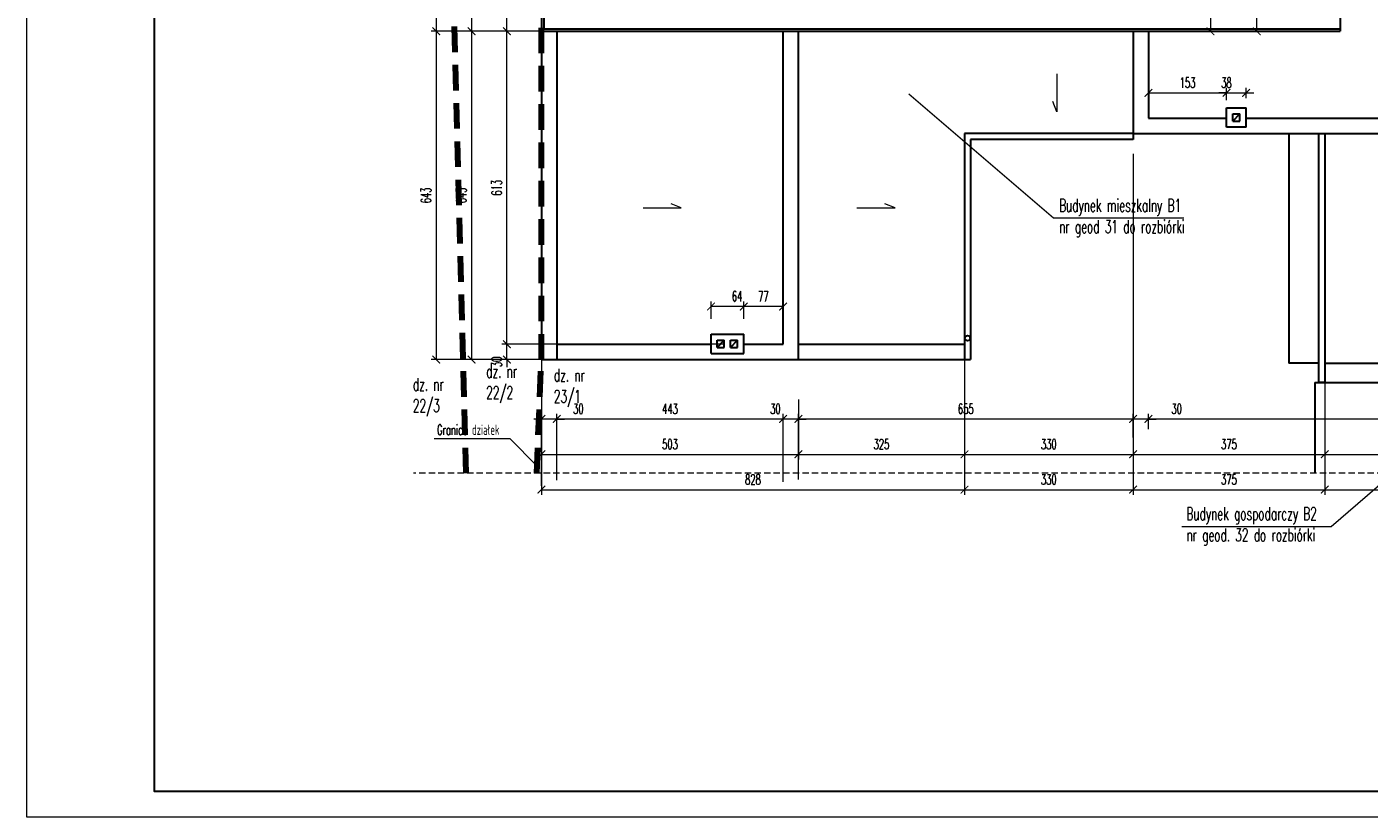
# Model space of a CAD drawing. Header units: millimetres. Extents: x 33311 to 435617, y -160714 to 185563.
# Tile 6 of 70: x 300645 to 326915, y -130937 to -115539. Entities that reach past the tile are written whole.
import ezdxf

# ---------------------------------------------------------------- set-up
doc = ezdxf.new("R2010")
doc.units = ezdxf.units.MM
doc.header["$MEASUREMENT"] = 0
doc.linetypes.add('HIDDEN2', pattern=[0.1875, 0.125, -0.0625])
doc.layers.get('Defpoints').update_dxf_attribs({"lineweight": 0})
for name, color, linetype, lineweight in [('[ 05widok istn', 50, 'Continuous', 30), ('[ 17granica', 172, 'HIDDEN2', 100), ('[ 20ucięcie', 8, 'HIDDEN2', 13), ('[ 22wymiarowanie', 8, 'Continuous', 13), ('[ 23kota odnośnik', 1, 'Continuous', 13), ('[ 24ramka cienka', 1, 'Continuous', 13), ('[ 25ramka gruba', 4, 'Continuous', 30), ('[opisy2', 4, 'Continuous', 13), ('[opisy3', 2, 'Continuous', 30)]:
    doc.layers.add(name, color=color, linetype=linetype, lineweight=lineweight)
doc.styles.add('99.2', font='simplex.shx', dxfattribs={"width": 0.6, "height": 200})
doc.styles.add('99.3', font='simplex.shx', dxfattribs={"width": 0.6, "height": 250})
doc.dimstyles.new('100cm', dxfattribs={"dimtxt": 200, "dimasz": 150, "dimexe": 100, "dimexo": 300, "dimgap": 100, "dimtad": 1, "dimdec": 0, "dimlfac": 0.1, "dimzin": 11, "dimtxsty": '99.2', "dimblk": 'ARCHTICK', "dimcen": 1.5, "dimclrd": 256, "dimclre": 256, "dimclrt": 4, "dimadec": 0, "dimazin": 0, "dimtfac": 0.75, "dimtdec": 0, "dimtix": 1, "dimtmove": 2, "dimatfit": 3, "dimfxl": 1, "dimtolj": 1, "dimtzin": 11, "dimlwd": -1, "dimlwe": -1, "dimarcsym": 0})

# ---------------------------------------------------------------- blocks, each defined once
blk = doc.blocks.new('_ArchTick')
at = {"color": 0, "linetype": 'ByBlock', "const_width": 0.15, "flags": 128}
blk.add_lwpolyline([(-0.5, -0.5), (0.5, 0.5)], dxfattribs=at)
blk = doc.blocks.new('*D750')
at = {"layer": '[ 22wymiarowanie', "transparency": 16777216}
for p, q in [((325305, -111746), (324615, -111746)), ((324715, -115626), (324715, -111746)), ((325239, -115626), (324615, -115626))]:
    blk.add_line(p, q, dxfattribs=at)
at = {"layer": 'Defpoints', "color": 0, "transparency": 16777216}
for p in [(324715, -111746), (325605, -111746), (325539, -115626)]:
    blk.add_point(p, dxfattribs=at)
at = {"layer": '[ 22wymiarowanie', "transparency": 16777216, "xscale": 150, "yscale": 150, "zscale": 150}
for p, rotation in [((324715, -111746), 90), ((324715, -115626), 270)]:
    blk.add_blockref('_ArchTick', p, dxfattribs=dict(at, rotation=rotation))
at = {"layer": '[ 22wymiarowanie', "color": 4, "transparency": 16777216, "insert": (324515, -113686), "char_height": 200, "attachment_point": 5, "rotation": 90, "style": '99.2'}
blk.add_mtext('\\A1;\\H1x;\\W0.6;388', dxfattribs=at)
blk = doc.blocks.new('*D755')
at = {"layer": '[ 22wymiarowanie', "transparency": 16777216}
for p, q in [((309660, -106456), (309248, -106456)), ((309348, -106456), (309348, -115626)), ((310236, -115626), (309248, -115626))]:
    blk.add_line(p, q, dxfattribs=at)
at = {"layer": 'Defpoints', "color": 0, "transparency": 16777216}
for p in [(309960, -106456), (309348, -115626), (310536, -115626)]:
    blk.add_point(p, dxfattribs=at)
at = {"layer": '[ 22wymiarowanie', "transparency": 16777216, "xscale": 150, "yscale": 150, "zscale": 150}
for p, rotation in [((309348, -106456), 90), ((309348, -115626), 270)]:
    blk.add_blockref('_ArchTick', p, dxfattribs=dict(at, rotation=rotation))
at = {"layer": '[ 22wymiarowanie', "color": 4, "transparency": 16777216, "insert": (309148, -111041), "char_height": 200, "attachment_point": 5, "rotation": 90, "style": '99.2'}
blk.add_mtext('\\A1;\\H1x;\\W0.6;917', dxfattribs=at)
blk = doc.blocks.new('*D756')
at = {"layer": '[ 22wymiarowanie', "transparency": 16777216}
for p, q in [((310236, -115626), (309248, -115626)), ((309348, -115626), (309348, -122056)), ((311307, -122056), (309248, -122056))]:
    blk.add_line(p, q, dxfattribs=at)
at = {"layer": 'Defpoints', "color": 0, "transparency": 16777216}
for p in [(310536, -115626), (309348, -122056), (311607, -122056)]:
    blk.add_point(p, dxfattribs=at)
at = {"layer": '[ 22wymiarowanie', "transparency": 16777216, "xscale": 150, "yscale": 150, "zscale": 150}
for p, rotation in [((309348, -115626), 90), ((309348, -122056), 270)]:
    blk.add_blockref('_ArchTick', p, dxfattribs=dict(at, rotation=rotation))
at = {"layer": '[ 22wymiarowanie', "color": 4, "transparency": 16777216, "insert": (309148, -118841), "char_height": 200, "attachment_point": 5, "rotation": 90, "style": '99.2'}
blk.add_mtext('\\A1;\\H1x;\\W0.6;643', dxfattribs=at)
blk = doc.blocks.new('*D757')
at = {"layer": '[ 22wymiarowanie', "transparency": 16777216}
for p, q in [((310715, -122835), (310715, -124011)), ((315745, -122835), (315745, -124011)), ((310715, -123911), (315745, -123911))]:
    blk.add_line(p, q, dxfattribs=at)
at = {"layer": 'Defpoints', "color": 0, "transparency": 16777216}
for p in [(310715, -122535), (315745, -122535), (315745, -123911)]:
    blk.add_point(p, dxfattribs=at)
at = {"layer": '[ 22wymiarowanie', "transparency": 16777216, "xscale": 150, "yscale": 150, "zscale": 150, "rotation": 180}
blk.add_blockref('_ArchTick', (310715, -123911), dxfattribs=at)
at = {"layer": '[ 22wymiarowanie', "transparency": 16777216, "xscale": 150, "yscale": 150, "zscale": 150}
blk.add_blockref('_ArchTick', (315745, -123911), dxfattribs=at)
at = {"layer": '[ 22wymiarowanie', "color": 4, "transparency": 16777216, "insert": (313230, -123711), "char_height": 200, "attachment_point": 5, "style": '99.2'}
blk.add_mtext('\\A1;\\H1x;\\W0.6;503', dxfattribs=at)
blk = doc.blocks.new('*D758')
at = {"layer": '[ 22wymiarowanie', "transparency": 16777216}
for p, q in [((318995, -121068), (318995, -124011)), ((315745, -122835), (315745, -124011)), ((315745, -123911), (318995, -123911))]:
    blk.add_line(p, q, dxfattribs=at)
at = {"layer": 'Defpoints', "color": 0, "transparency": 16777216}
for p in [(318995, -120768), (315745, -122535), (318995, -123911)]:
    blk.add_point(p, dxfattribs=at)
at = {"layer": '[ 22wymiarowanie', "transparency": 16777216, "xscale": 150, "yscale": 150, "zscale": 150, "rotation": 180}
blk.add_blockref('_ArchTick', (315745, -123911), dxfattribs=at)
at = {"layer": '[ 22wymiarowanie', "transparency": 16777216, "xscale": 150, "yscale": 150, "zscale": 150}
blk.add_blockref('_ArchTick', (318995, -123911), dxfattribs=at)
at = {"layer": '[ 22wymiarowanie', "color": 4, "transparency": 16777216, "insert": (317370, -123711), "char_height": 200, "attachment_point": 5, "style": '99.2'}
blk.add_mtext('\\A1;\\H1x;\\W0.6;325', dxfattribs=at)
blk = doc.blocks.new('*D759')
at = {"layer": '[ 22wymiarowanie', "transparency": 16777216}
for p, q in [((322295, -118028), (322295, -124011)), ((318995, -121068), (318995, -124011)), ((318995, -123911), (322295, -123911))]:
    blk.add_line(p, q, dxfattribs=at)
at = {"layer": 'Defpoints', "color": 0, "transparency": 16777216}
for p in [(322295, -117728), (318995, -120768), (322295, -123911)]:
    blk.add_point(p, dxfattribs=at)
at = {"layer": '[ 22wymiarowanie', "transparency": 16777216, "xscale": 150, "yscale": 150, "zscale": 150, "rotation": 180}
blk.add_blockref('_ArchTick', (318995, -123911), dxfattribs=at)
at = {"layer": '[ 22wymiarowanie', "transparency": 16777216, "xscale": 150, "yscale": 150, "zscale": 150}
blk.add_blockref('_ArchTick', (322295, -123911), dxfattribs=at)
at = {"layer": '[ 22wymiarowanie', "color": 4, "transparency": 16777216, "insert": (320645, -123711), "char_height": 200, "attachment_point": 5, "style": '99.2'}
blk.add_mtext('\\A1;\\H1x;\\W0.6;330', dxfattribs=at)
blk = doc.blocks.new('*D760')
at = {"layer": '[ 22wymiarowanie', "transparency": 16777216}
for p, q in [((322295, -118028), (322295, -124011)), ((326045, -120842), (326045, -124011)), ((322295, -123911), (326045, -123911))]:
    blk.add_line(p, q, dxfattribs=at)
at = {"layer": 'Defpoints', "color": 0, "transparency": 16777216}
for p in [(322295, -117728), (326045, -120542), (326045, -123911)]:
    blk.add_point(p, dxfattribs=at)
at = {"layer": '[ 22wymiarowanie', "transparency": 16777216, "xscale": 150, "yscale": 150, "zscale": 150, "rotation": 180}
blk.add_blockref('_ArchTick', (322295, -123911), dxfattribs=at)
at = {"layer": '[ 22wymiarowanie', "transparency": 16777216, "xscale": 150, "yscale": 150, "zscale": 150}
blk.add_blockref('_ArchTick', (326045, -123911), dxfattribs=at)
at = {"layer": '[ 22wymiarowanie', "color": 4, "transparency": 16777216, "insert": (324170, -123711), "char_height": 200, "attachment_point": 5, "style": '99.2'}
blk.add_mtext('\\A1;\\H1x;\\W0.6;375', dxfattribs=at)
blk = doc.blocks.new('*D761')
at = {"layer": '[ 22wymiarowanie', "transparency": 16777216}
for p, q in [((332645, -120387), (332645, -124011)), ((326045, -120842), (326045, -124011)), ((326045, -123911), (332645, -123911))]:
    blk.add_line(p, q, dxfattribs=at)
at = {"layer": 'Defpoints', "color": 0, "transparency": 16777216}
for p in [(332645, -120087), (326045, -120542), (332645, -123911)]:
    blk.add_point(p, dxfattribs=at)
at = {"layer": '[ 22wymiarowanie', "transparency": 16777216, "xscale": 150, "yscale": 150, "zscale": 150, "rotation": 180}
blk.add_blockref('_ArchTick', (326045, -123911), dxfattribs=at)
at = {"layer": '[ 22wymiarowanie', "transparency": 16777216, "xscale": 150, "yscale": 150, "zscale": 150}
blk.add_blockref('_ArchTick', (332645, -123911), dxfattribs=at)
at = {"layer": '[ 22wymiarowanie', "color": 4, "transparency": 16777216, "insert": (329345, -123711), "char_height": 200, "attachment_point": 5, "style": '99.2'}
blk.add_mtext('\\A1;\\H1x;\\W0.6;660', dxfattribs=at)
blk = doc.blocks.new('*D768')
at = {"layer": '[ 22wymiarowanie', "transparency": 16777216}
for p, q in [((310040, -121756), (310040, -121606)), ((313216, -121756), (309940, -121756)), ((310040, -122056), (310040, -121756)), ((313216, -122056), (309940, -122056)), ((310040, -122056), (310040, -122206))]:
    blk.add_line(p, q, dxfattribs=at)
at = {"layer": 'Defpoints', "color": 0, "transparency": 16777216}
for p in [(310040, -121756), (313516, -121756), (313516, -122056)]:
    blk.add_point(p, dxfattribs=at)
at = {"layer": '[ 22wymiarowanie', "transparency": 16777216, "xscale": 150, "yscale": 150, "zscale": 150}
for p, rotation in [((310040, -121756), 270), ((310040, -122056), 90)]:
    blk.add_blockref('_ArchTick', p, dxfattribs=dict(at, rotation=rotation))
at = {"layer": '[ 22wymiarowanie', "color": 4, "transparency": 16777216, "insert": (309840, -122099), "char_height": 200, "attachment_point": 5, "rotation": 90, "style": '99.2'}
blk.add_mtext('\\A1;\\H1x;\\W0.6;30', dxfattribs=at)
blk = doc.blocks.new('*D769')
at = {"layer": '[ 22wymiarowanie', "transparency": 16777216}
for p, q in [((314304, -115626), (309940, -115626)), ((310040, -121756), (310040, -115626)), ((314304, -121756), (309940, -121756))]:
    blk.add_line(p, q, dxfattribs=at)
at = {"layer": 'Defpoints', "color": 0, "transparency": 16777216}
for p in [(310040, -115626), (314604, -115626), (314604, -121756)]:
    blk.add_point(p, dxfattribs=at)
at = {"layer": '[ 22wymiarowanie', "transparency": 16777216, "xscale": 150, "yscale": 150, "zscale": 150}
for p, rotation in [((310040, -115626), 90), ((310040, -121756), 270)]:
    blk.add_blockref('_ArchTick', p, dxfattribs=dict(at, rotation=rotation))
at = {"layer": '[ 22wymiarowanie', "color": 4, "transparency": 16777216, "insert": (309840, -118691), "char_height": 200, "attachment_point": 5, "rotation": 90, "style": '99.2'}
blk.add_mtext('\\A1;\\H1x;\\W0.6;613', dxfattribs=at)
blk = doc.blocks.new('*D771')
at = {"layer": '[ 22wymiarowanie', "transparency": 16777216}
for p, q in [((332345, -122732), (332345, -123319)), ((322595, -123419), (322595, -123119)), ((332345, -123219), (322595, -123219))]:
    blk.add_line(p, q, dxfattribs=at)
at = {"layer": 'Defpoints', "color": 0, "transparency": 16777216}
for p in [(332345, -122432), (322595, -123219), (322595, -123719)]:
    blk.add_point(p, dxfattribs=at)
at = {"layer": '[ 22wymiarowanie', "transparency": 16777216, "xscale": 150, "yscale": 150, "zscale": 150, "rotation": 180}
blk.add_blockref('_ArchTick', (322595, -123219), dxfattribs=at)
at = {"layer": '[ 22wymiarowanie', "transparency": 16777216, "xscale": 150, "yscale": 150, "zscale": 150}
blk.add_blockref('_ArchTick', (332345, -123219), dxfattribs=at)
at = {"layer": '[ 22wymiarowanie', "color": 4, "transparency": 16777216, "insert": (327470, -123019), "char_height": 200, "attachment_point": 5, "style": '99.2'}
blk.add_mtext('\\A1;\\H1x;\\W0.6;975', dxfattribs=at)
blk = doc.blocks.new('*D772')
at = {"layer": '[ 22wymiarowanie', "transparency": 16777216}
for p, q in [((322295, -123580), (322295, -123119)), ((322595, -123419), (322595, -123119)), ((322295, -123219), (322145, -123219)), ((322595, -123219), (322295, -123219)), ((322595, -123219), (322745, -123219))]:
    blk.add_line(p, q, dxfattribs=at)
at = {"layer": 'Defpoints', "color": 0, "transparency": 16777216}
for p in [(322295, -123219), (322595, -123719), (322295, -123880)]:
    blk.add_point(p, dxfattribs=at)
at = {"layer": '[ 22wymiarowanie', "transparency": 16777216, "xscale": 150, "yscale": 150, "zscale": 150}
blk.add_blockref('_ArchTick', (322295, -123219), dxfattribs=at)
at = {"layer": '[ 22wymiarowanie', "transparency": 16777216, "xscale": 150, "yscale": 150, "zscale": 150, "rotation": 180}
blk.add_blockref('_ArchTick', (322595, -123219), dxfattribs=at)
at = {"layer": '[ 22wymiarowanie', "color": 4, "transparency": 16777216, "insert": (323147, -123019), "char_height": 200, "attachment_point": 5, "style": '99.2'}
blk.add_mtext('\\A1;\\H1x;\\W0.6;30', dxfattribs=at)
blk = doc.blocks.new('*D773')
at = {"layer": '[ 22wymiarowanie', "transparency": 16777216}
for p, q in [((315745, -124401), (315745, -123119)), ((322295, -123580), (322295, -123119)), ((322295, -123219), (315745, -123219))]:
    blk.add_line(p, q, dxfattribs=at)
at = {"layer": 'Defpoints', "color": 0, "transparency": 16777216}
for p in [(315745, -123219), (322295, -123880), (315745, -124701)]:
    blk.add_point(p, dxfattribs=at)
at = {"layer": '[ 22wymiarowanie', "transparency": 16777216, "xscale": 150, "yscale": 150, "zscale": 150, "rotation": 180}
blk.add_blockref('_ArchTick', (315745, -123219), dxfattribs=at)
at = {"layer": '[ 22wymiarowanie', "transparency": 16777216, "xscale": 150, "yscale": 150, "zscale": 150}
blk.add_blockref('_ArchTick', (322295, -123219), dxfattribs=at)
at = {"layer": '[ 22wymiarowanie', "color": 4, "transparency": 16777216, "insert": (319020, -123019), "char_height": 200, "attachment_point": 5, "style": '99.2'}
blk.add_mtext('\\A1;\\H1x;\\W0.6;655', dxfattribs=at)
blk = doc.blocks.new('*D774')
at = {"layer": '[ 22wymiarowanie', "transparency": 16777216}
for p, q in [((315445, -124452), (315445, -123119)), ((315745, -124401), (315745, -123119)), ((315445, -123219), (315295, -123219)), ((315745, -123219), (315445, -123219)), ((315745, -123219), (315895, -123219))]:
    blk.add_line(p, q, dxfattribs=at)
at = {"layer": 'Defpoints', "color": 0, "transparency": 16777216}
for p in [(315445, -123219), (315445, -124752), (315745, -124701)]:
    blk.add_point(p, dxfattribs=at)
at = {"layer": '[ 22wymiarowanie', "transparency": 16777216, "xscale": 150, "yscale": 150, "zscale": 150}
blk.add_blockref('_ArchTick', (315445, -123219), dxfattribs=at)
at = {"layer": '[ 22wymiarowanie', "transparency": 16777216, "xscale": 150, "yscale": 150, "zscale": 150, "rotation": 180}
blk.add_blockref('_ArchTick', (315745, -123219), dxfattribs=at)
at = {"layer": '[ 22wymiarowanie', "color": 4, "transparency": 16777216, "insert": (315295, -123019), "char_height": 200, "attachment_point": 5, "style": '99.2'}
blk.add_mtext('\\A1;\\H1x;\\W0.6;30', dxfattribs=at)
blk = doc.blocks.new('*D775')
at = {"layer": '[ 22wymiarowanie', "transparency": 16777216}
for p, q in [((311015, -124414), (311015, -123119)), ((315445, -124452), (315445, -123119)), ((315445, -123219), (311015, -123219))]:
    blk.add_line(p, q, dxfattribs=at)
at = {"layer": 'Defpoints', "color": 0, "transparency": 16777216}
for p in [(311015, -123219), (311015, -124714), (315445, -124752)]:
    blk.add_point(p, dxfattribs=at)
at = {"layer": '[ 22wymiarowanie', "transparency": 16777216, "xscale": 150, "yscale": 150, "zscale": 150, "rotation": 180}
blk.add_blockref('_ArchTick', (311015, -123219), dxfattribs=at)
at = {"layer": '[ 22wymiarowanie', "transparency": 16777216, "xscale": 150, "yscale": 150, "zscale": 150}
blk.add_blockref('_ArchTick', (315445, -123219), dxfattribs=at)
at = {"layer": '[ 22wymiarowanie', "color": 4, "transparency": 16777216, "insert": (313230, -123019), "char_height": 200, "attachment_point": 5, "style": '99.2'}
blk.add_mtext('\\A1;\\H1x;\\W0.6;443', dxfattribs=at)
blk = doc.blocks.new('*D776')
at = {"layer": '[ 22wymiarowanie', "transparency": 16777216}
for p, q in [((310715, -124528), (310715, -123119)), ((311015, -124414), (311015, -123119)), ((310715, -123219), (310565, -123219)), ((311015, -123219), (310715, -123219)), ((311015, -123219), (311165, -123219))]:
    blk.add_line(p, q, dxfattribs=at)
at = {"layer": 'Defpoints', "color": 0, "transparency": 16777216}
for p in [(310715, -123219), (311015, -124714), (310715, -124828)]:
    blk.add_point(p, dxfattribs=at)
at = {"layer": '[ 22wymiarowanie', "transparency": 16777216, "xscale": 150, "yscale": 150, "zscale": 150}
blk.add_blockref('_ArchTick', (310715, -123219), dxfattribs=at)
at = {"layer": '[ 22wymiarowanie', "transparency": 16777216, "xscale": 150, "yscale": 150, "zscale": 150, "rotation": 180}
blk.add_blockref('_ArchTick', (311015, -123219), dxfattribs=at)
at = {"layer": '[ 22wymiarowanie', "color": 4, "transparency": 16777216, "insert": (311438, -123019), "char_height": 200, "attachment_point": 5, "style": '99.2'}
blk.add_mtext('\\A1;\\H1x;\\W0.6;30', dxfattribs=at)
blk = doc.blocks.new('*D777')
at = {"layer": '[ 22wymiarowanie', "transparency": 16777216}
for p, q in [((322595, -116795), (322595, -116732)), ((322595, -116832), (324125, -116832)), ((324125, -116973), (324125, -116732))]:
    blk.add_line(p, q, dxfattribs=at)
at = {"layer": 'Defpoints', "color": 0, "transparency": 16777216}
for p in [(324125, -116832), (322595, -117095), (324125, -117273)]:
    blk.add_point(p, dxfattribs=at)
at = {"layer": '[ 22wymiarowanie', "transparency": 16777216, "xscale": 150, "yscale": 150, "zscale": 150, "rotation": 180}
blk.add_blockref('_ArchTick', (322595, -116832), dxfattribs=at)
at = {"layer": '[ 22wymiarowanie', "transparency": 16777216, "xscale": 150, "yscale": 150, "zscale": 150}
blk.add_blockref('_ArchTick', (324125, -116832), dxfattribs=at)
at = {"layer": '[ 22wymiarowanie', "color": 4, "transparency": 16777216, "insert": (323360, -116632), "char_height": 200, "attachment_point": 5, "style": '99.2'}
blk.add_mtext('\\A1;\\H1x;\\W0.6;153', dxfattribs=at)
blk = doc.blocks.new('*D778')
at = {"layer": '[ 22wymiarowanie', "transparency": 16777216}
for p, q in [((324125, -116832), (323975, -116832)), ((324125, -116973), (324125, -116732)), ((324125, -116832), (324505, -116832)), ((324505, -116934), (324505, -116732)), ((324505, -116832), (324655, -116832))]:
    blk.add_line(p, q, dxfattribs=at)
at = {"layer": 'Defpoints', "color": 0, "transparency": 16777216}
for p in [(324505, -116832), (324125, -117273), (324505, -117234)]:
    blk.add_point(p, dxfattribs=at)
at = {"layer": '[ 22wymiarowanie', "transparency": 16777216, "xscale": 150, "yscale": 150, "zscale": 150}
blk.add_blockref('_ArchTick', (324125, -116832), dxfattribs=at)
at = {"layer": '[ 22wymiarowanie', "transparency": 16777216, "xscale": 150, "yscale": 150, "zscale": 150, "rotation": 180}
blk.add_blockref('_ArchTick', (324505, -116832), dxfattribs=at)
at = {"layer": '[ 22wymiarowanie', "color": 4, "transparency": 16777216, "insert": (324121, -116632), "char_height": 200, "attachment_point": 5, "style": '99.2'}
blk.add_mtext('\\A1;\\H1x;\\W0.6;38', dxfattribs=at)
blk = doc.blocks.new('*D779')
at = {"layer": '[ 22wymiarowanie', "transparency": 16777216}
for p, q in [((314675, -121256), (314675, -120915)), ((315445, -121015), (314675, -121015)), ((315445, -121198), (315445, -120915))]:
    blk.add_line(p, q, dxfattribs=at)
at = {"layer": 'Defpoints', "color": 0, "transparency": 16777216}
for p in [(314675, -121015), (314675, -121556), (315445, -121498)]:
    blk.add_point(p, dxfattribs=at)
at = {"layer": '[ 22wymiarowanie', "transparency": 16777216, "xscale": 150, "yscale": 150, "zscale": 150, "rotation": 180}
blk.add_blockref('_ArchTick', (314675, -121015), dxfattribs=at)
at = {"layer": '[ 22wymiarowanie', "transparency": 16777216, "xscale": 150, "yscale": 150, "zscale": 150}
blk.add_blockref('_ArchTick', (315445, -121015), dxfattribs=at)
at = {"layer": '[ 22wymiarowanie', "color": 4, "transparency": 16777216, "insert": (315060, -120815), "char_height": 200, "attachment_point": 5, "style": '99.2'}
blk.add_mtext('\\A1;\\H1x;\\W0.6;77', dxfattribs=at)
blk = doc.blocks.new('*D780')
at = {"layer": '[ 22wymiarowanie', "transparency": 16777216}
for p, q in [((314035, -121256), (314035, -120915)), ((314675, -121015), (314035, -121015)), ((314675, -121256), (314675, -120915))]:
    blk.add_line(p, q, dxfattribs=at)
at = {"layer": 'Defpoints', "color": 0, "transparency": 16777216}
for p in [(314035, -121015), (314035, -121556), (314675, -121556)]:
    blk.add_point(p, dxfattribs=at)
at = {"layer": '[ 22wymiarowanie', "transparency": 16777216, "xscale": 150, "yscale": 150, "zscale": 150, "rotation": 180}
blk.add_blockref('_ArchTick', (314035, -121015), dxfattribs=at)
at = {"layer": '[ 22wymiarowanie', "transparency": 16777216, "xscale": 150, "yscale": 150, "zscale": 150}
blk.add_blockref('_ArchTick', (314675, -121015), dxfattribs=at)
at = {"layer": '[ 22wymiarowanie', "color": 4, "transparency": 16777216, "insert": (314545, -120815), "char_height": 200, "attachment_point": 5, "style": '99.2'}
blk.add_mtext('\\A1;\\H1x;\\W0.6;64', dxfattribs=at)
blk = doc.blocks.new('*D784')
at = {"layer": '[ 22wymiarowanie', "transparency": 16777216}
for p, q in [((322311, -110411), (323908, -110411)), ((323808, -110411), (323808, -115626)), ((322163, -115626), (323908, -115626))]:
    blk.add_line(p, q, dxfattribs=at)
at = {"layer": 'Defpoints', "color": 0, "transparency": 16777216}
for p in [(322011, -110411), (321863, -115626), (323808, -115626)]:
    blk.add_point(p, dxfattribs=at)
at = {"layer": '[ 22wymiarowanie', "transparency": 16777216, "xscale": 150, "yscale": 150, "zscale": 150}
for p, rotation in [((323808, -110411), 90), ((323808, -115626), 270)]:
    blk.add_blockref('_ArchTick', p, dxfattribs=dict(at, rotation=rotation))
at = {"layer": '[ 22wymiarowanie', "color": 4, "transparency": 16777216, "insert": (323608, -113018), "char_height": 200, "attachment_point": 5, "rotation": 90, "style": '99.2'}
blk.add_mtext('\\A1;\\H1x;\\W0.6;522', dxfattribs=at)
blk = doc.blocks.new('*D791')
at = {"layer": '[ 22wymiarowanie', "transparency": 16777216}
for p, q in [((311966, -105196), (308556, -105196)), ((308656, -105196), (308656, -115626)), ((311458, -115626), (308556, -115626))]:
    blk.add_line(p, q, dxfattribs=at)
at = {"layer": 'Defpoints', "color": 0, "transparency": 16777216}
for p in [(312266, -105196), (308656, -115626), (311758, -115626)]:
    blk.add_point(p, dxfattribs=at)
at = {"layer": '[ 22wymiarowanie', "transparency": 16777216, "xscale": 150, "yscale": 150, "zscale": 150}
for p, rotation in [((308656, -105196), 90), ((308656, -115626), 270)]:
    blk.add_blockref('_ArchTick', p, dxfattribs=dict(at, rotation=rotation))
at = {"layer": '[ 22wymiarowanie', "color": 4, "transparency": 16777216, "insert": (308456, -110411), "char_height": 200, "attachment_point": 5, "rotation": 90, "style": '99.2'}
blk.add_mtext('\\A1;\\H1x;\\W0.6;1043', dxfattribs=at)
blk = doc.blocks.new('*D792')
at = {"layer": '[ 22wymiarowanie', "transparency": 16777216}
for p, q in [((311458, -115626), (308556, -115626)), ((308656, -115626), (308656, -122056)), ((310240, -122056), (308556, -122056))]:
    blk.add_line(p, q, dxfattribs=at)
at = {"layer": 'Defpoints', "color": 0, "transparency": 16777216}
for p in [(311758, -115626), (308656, -122056), (310540, -122056)]:
    blk.add_point(p, dxfattribs=at)
at = {"layer": '[ 22wymiarowanie', "transparency": 16777216, "xscale": 150, "yscale": 150, "zscale": 150}
for p, rotation in [((308656, -115626), 90), ((308656, -122056), 270)]:
    blk.add_blockref('_ArchTick', p, dxfattribs=dict(at, rotation=rotation))
at = {"layer": '[ 22wymiarowanie', "color": 4, "transparency": 16777216, "insert": (308456, -118841), "char_height": 200, "attachment_point": 5, "rotation": 90, "style": '99.2'}
blk.add_mtext('\\A1;\\H1x;\\W0.6;643', dxfattribs=at)
blk = doc.blocks.new('*D793')
at = {"layer": '[ 22wymiarowanie', "transparency": 16777216}
for p, q in [((310715, -121053), (310715, -124703)), ((318995, -120969), (318995, -124703)), ((310715, -124603), (318995, -124603))]:
    blk.add_line(p, q, dxfattribs=at)
at = {"layer": 'Defpoints', "color": 0, "transparency": 16777216}
for p in [(310715, -120753), (318995, -120669), (318995, -124603)]:
    blk.add_point(p, dxfattribs=at)
at = {"layer": '[ 22wymiarowanie', "transparency": 16777216, "xscale": 150, "yscale": 150, "zscale": 150, "rotation": 180}
blk.add_blockref('_ArchTick', (310715, -124603), dxfattribs=at)
at = {"layer": '[ 22wymiarowanie', "transparency": 16777216, "xscale": 150, "yscale": 150, "zscale": 150}
blk.add_blockref('_ArchTick', (318995, -124603), dxfattribs=at)
at = {"layer": '[ 22wymiarowanie', "color": 4, "transparency": 16777216, "insert": (314855, -124403), "char_height": 200, "attachment_point": 5, "style": '99.2'}
blk.add_mtext('\\A1;\\H1x;\\W0.6;828', dxfattribs=at)
blk = doc.blocks.new('*D794')
at = {"layer": '[ 22wymiarowanie', "transparency": 16777216}
for p, q in [((322295, -118374), (322295, -124703)), ((318995, -120969), (318995, -124703)), ((318995, -124603), (322295, -124603))]:
    blk.add_line(p, q, dxfattribs=at)
at = {"layer": 'Defpoints', "color": 0, "transparency": 16777216}
for p in [(322295, -118074), (318995, -120669), (322295, -124603)]:
    blk.add_point(p, dxfattribs=at)
at = {"layer": '[ 22wymiarowanie', "transparency": 16777216, "xscale": 150, "yscale": 150, "zscale": 150, "rotation": 180}
blk.add_blockref('_ArchTick', (318995, -124603), dxfattribs=at)
at = {"layer": '[ 22wymiarowanie', "transparency": 16777216, "xscale": 150, "yscale": 150, "zscale": 150}
blk.add_blockref('_ArchTick', (322295, -124603), dxfattribs=at)
at = {"layer": '[ 22wymiarowanie', "color": 4, "transparency": 16777216, "insert": (320645, -124403), "char_height": 200, "attachment_point": 5, "style": '99.2'}
blk.add_mtext('\\A1;\\H1x;\\W0.6;330', dxfattribs=at)
blk = doc.blocks.new('*D795')
at = {"layer": '[ 22wymiarowanie', "transparency": 16777216}
for p, q in [((322295, -118374), (322295, -124703)), ((326045, -120888), (326045, -124703)), ((322295, -124603), (326045, -124603))]:
    blk.add_line(p, q, dxfattribs=at)
at = {"layer": 'Defpoints', "color": 0, "transparency": 16777216}
for p in [(322295, -118074), (326045, -120588), (326045, -124603)]:
    blk.add_point(p, dxfattribs=at)
at = {"layer": '[ 22wymiarowanie', "transparency": 16777216, "xscale": 150, "yscale": 150, "zscale": 150, "rotation": 180}
blk.add_blockref('_ArchTick', (322295, -124603), dxfattribs=at)
at = {"layer": '[ 22wymiarowanie', "transparency": 16777216, "xscale": 150, "yscale": 150, "zscale": 150}
blk.add_blockref('_ArchTick', (326045, -124603), dxfattribs=at)
at = {"layer": '[ 22wymiarowanie', "color": 4, "transparency": 16777216, "insert": (324170, -124403), "char_height": 200, "attachment_point": 5, "style": '99.2'}
blk.add_mtext('\\A1;\\H1x;\\W0.6;375', dxfattribs=at)
blk = doc.blocks.new('*D796')
at = {"layer": '[ 22wymiarowanie', "transparency": 16777216}
for p, q in [((332645, -120187), (332645, -124703)), ((326045, -120888), (326045, -124703)), ((326045, -124603), (332645, -124603))]:
    blk.add_line(p, q, dxfattribs=at)
at = {"layer": 'Defpoints', "color": 0, "transparency": 16777216}
for p in [(332645, -119887), (326045, -120588), (332645, -124603)]:
    blk.add_point(p, dxfattribs=at)
at = {"layer": '[ 22wymiarowanie', "transparency": 16777216, "xscale": 150, "yscale": 150, "zscale": 150, "rotation": 180}
blk.add_blockref('_ArchTick', (326045, -124603), dxfattribs=at)
at = {"layer": '[ 22wymiarowanie', "transparency": 16777216, "xscale": 150, "yscale": 150, "zscale": 150}
blk.add_blockref('_ArchTick', (332645, -124603), dxfattribs=at)
at = {"layer": '[ 22wymiarowanie', "color": 4, "transparency": 16777216, "insert": (329345, -124403), "char_height": 200, "attachment_point": 5, "style": '99.2'}
blk.add_mtext('\\A1;\\H1x;\\W0.6;660', dxfattribs=at)
blk = doc.blocks.new('*D797')
at = {"layer": '[ 22wymiarowanie', "transparency": 16777216}
for p, q in [((314850, -105196), (309940, -105196)), ((310040, -115626), (310040, -105196)), ((314304, -115626), (309940, -115626))]:
    blk.add_line(p, q, dxfattribs=at)
at = {"layer": 'Defpoints', "color": 0, "transparency": 16777216}
for p in [(310040, -105196), (315150, -105196), (314604, -115626)]:
    blk.add_point(p, dxfattribs=at)
at = {"layer": '[ 22wymiarowanie', "transparency": 16777216, "xscale": 150, "yscale": 150, "zscale": 150}
for p, rotation in [((310040, -105196), 90), ((310040, -115626), 270)]:
    blk.add_blockref('_ArchTick', p, dxfattribs=dict(at, rotation=rotation))
at = {"layer": '[ 22wymiarowanie', "color": 4, "transparency": 16777216, "insert": (309840, -110411), "char_height": 200, "attachment_point": 5, "rotation": 90, "style": '99.2'}
blk.add_mtext('\\A1;\\H1x;\\W0.6;1043', dxfattribs=at)

msp = doc.modelspace()

# ---------------------------------------------------------------- linework, layer by layer
at = {"layer": '[ 05widok istn'}
for p, q in [((326344.54, -105195.92), (326344.54, -115625.92)), ((310714.54, -106455.92), (310714.54, -115625.92)), ((310764.54, -106476.63), (310764.54, -115575.92)), ((310764.54, -115575.92), (326344.54, -115575.92)), ((310714.54, -115625.92), (310714.54, -122055.92)), ((310714.54, -115625.92), (326344.54, -115625.92)), ((311014.54, -115625.92), (311014.54, -122055.92)), ((315444.54, -121755.92), (315444.54, -115625.92)), ((315744.54, -122055.92), (315744.54, -115625.92)), ((322294.54, -115625.92), (322294.54, -117625.92)), ((322594.54, -115625.92), (322594.54, -117325.92)), ((324124.54, -117505.92), (324124.54, -117125.92)), ((324124.54, -117125.92), (324504.54, -117125.92)), ((324504.54, -117505.92), (324504.54, -117125.92)), ((322594.54, -117325.92), (324124.54, -117325.92)), ((324244.54, -117385.92), (324244.54, -117245.92)), ((324244.54, -117245.92), (324384.54, -117245.92)), ((324244.54, -117385.92), (324384.54, -117245.92)), ((324244.54, -117385.92), (324384.54, -117385.92)), ((324384.54, -117385.92), (324384.54, -117245.92)), ((324504.54, -117325.92), (332344.54, -117325.92)), ((318994.54, -117625.92), (318994.54, -122055.92)), ((322294.54, -117625.92), (318994.54, -117625.92)), ((322294.54, -117625.92), (332344.54, -117625.92)), ((322294.54, -117625.92), (322294.54, -117745.92)), ((324504.54, -117505.92), (324124.54, -117505.92)), ((325344.54, -117625.92), (325344.54, -122125.92)), ((325924.54, -117625.92), (325924.54, -122505.92)), ((326044.54, -117625.92), (326044.54, -122505.92)), ((319114.54, -117745.92), (319114.54, -122055.92)), ((322294.54, -117745.92), (319114.54, -117745.92)), ((314034.54, -121555.92), (314674.54, -121555.92)), ((314034.54, -121935.92), (314034.54, -121555.92)), ((314674.54, -121935.92), (314674.54, -121555.92)), ((311014.54, -121755.92), (314034.54, -121755.92)), ((314154.54, -121675.92), (314294.54, -121675.92)), ((314154.54, -121815.92), (314154.54, -121675.92)), ((314154.54, -121815.92), (314294.54, -121675.92)), ((314154.54, -121815.92), (314294.54, -121815.92)), ((314294.54, -121815.92), (314294.54, -121675.92)), ((314414.54, -121815.92), (314414.54, -121675.92)), ((314414.54, -121675.92), (314554.54, -121675.92)), ((314414.54, -121815.92), (314554.54, -121675.92)), ((314414.54, -121815.92), (314554.54, -121815.92)), ((314554.54, -121815.92), (314554.54, -121675.92)), ((314674.54, -121755.92), (315444.54, -121755.92)), ((315744.54, -121755.92), (318994.54, -121755.92)), ((310714.54, -122055.92), (318994.54, -122055.92)), ((314034.54, -121935.92), (314674.54, -121935.92)), ((318994.54, -122055.92), (319114.54, -122055.92)), ((325924.54, -122125.92), (325344.54, -122125.92)), ((326044.54, -122125.92), (332344.54, -122125.92)), ((325854.54, -122505.92), (332644.54, -122505.92)), ((326044.54, -122505.92), (325924.54, -122505.92))]:
    msp.add_line(p, q, dxfattribs=at)
at = {"layer": '[ 05widok istn', "linetype": 'Continuous'}
msp.add_line((325854.54, -122505.92), (325854.54, -124281.08), dxfattribs=at)
at = {"layer": '[ 05widok istn'}
msp.add_circle((319054.54, -121635.63), 50, dxfattribs=at)
at = {"layer": '[ 17granica', "ltscale": 4000}
msp.add_line((309244.15, -124281.08), (308661.84, -101908.86), dxfattribs=at)
at = {"layer": '[ 17granica', "ltscale": 4000, "elevation": 0}
msp.add_lwpolyline([(310623.62, -124281.08), (310714.54, -122055.92), (310714.54, -106455.92), (311817.87, -105195.92), (332644.54, -105195.92), (332644.54, -124281.08)], dxfattribs=at)
at = {"layer": '[ 20ucięcie', "linetype": 'HIDDEN2', "ltscale": 1000}
msp.add_line((338633.95, -124281.08), (308209.55, -124281.08), dxfattribs=at)
at = {"layer": '[ 23kota odnośnik'}
for p, q in [((320801.44, -116458.84), (320801.44, -117203.5)), ((320801.44, -117203.5), (320726.66, -117004.79)), ((312705.83, -119082.95), (313450.49, -119082.95)), ((313450.49, -119082.95), (313251.78, -119008.17)), ((316890.67, -119082.95), (317635.33, -119082.95)), ((317635.33, -119082.95), (317436.62, -119008.17))]:
    msp.add_line(p, q, dxfattribs=at)
at = {"layer": '[ 23kota odnośnik', "extrusion": (6.29165e-17, 0.997989, 0.063383), "elevation": -116620.95, "flags": 128}
msp.add_lwpolyline([(-323288.71, 45705.79), (-320734.13, 45705.79), (-317907.57, 7406.7)], dxfattribs=at)
at = {"layer": '[ 23kota odnośnik', "elevation": 0, "flags": 128}
msp.add_lwpolyline([(308618.04, -123598.32), (310097.05, -123598.32), (310629.31, -124141.78)], dxfattribs=at)
at = {"layer": '[ 23kota odnośnik', "extrusion": (3.56253e-17, 0.997989, 0.063383), "elevation": -122646.05, "flags": 128}
msp.add_lwpolyline([(-323247.43, 46088.45), (-326167.9, 46088.45), (-328117.25, 19675.29)], dxfattribs=at)
at = {"layer": '[ 24ramka cienka', "ltscale": 2}
msp.add_3dface([(342644.54, -131013.79), (300644.54, -131013.79), (300644.54, -101313.79), (342644.54, -101313.79)], dxfattribs=at)
at = {"layer": '[ 25ramka gruba', "ltscale": 2}
for points in [[(303144.54, -101813.79), (342144.54, -101813.79), (342144.54, -130513.79), (303144.54, -130513.79)], [(342144.54, -130513.79), (303144.54, -130513.79), (303144.54, -101813.79), (342144.54, -101813.79)]]:
    msp.add_3dface(points, dxfattribs=at)

# ---------------------------------------------------------------- texts
at = {"layer": '[opisy2', "linetype": 'Continuous', "insert": (308671.76, -123329.47), "char_height": 200, "attachment_point": 1, "style": '99.2'}
msp.add_mtext('\\H1x;\\W0.6;Granica działek', dxfattribs=at)
at = {"layer": '[opisy3', "linetype": 'Continuous', "char_height": 250, "attachment_point": 1, "style": '99.3'}
for s, insert in [('\\H1x;\\W0.6;Budynek mieszkalny B1\\Pnr geod 31 do rozbiórki', (320846.49, -118909.98, 38222.08)), ('\\H1x;\\W0.6;dz. nr \\P22/2', (309635.45, -122159.81, 38222.08)), ('\\H1x;\\W0.6;dz. nr \\P22/3', (308200.53, -122416.84, 38222.08)), ('\\H1x;\\W0.6;dz. nr \\P23/1', (310961.12, -122234.92, 38222.08)), ('\\H1x;\\W0.6;Budynek gospodarczy B2 \\Pnr geod. 32 do rozbiórki', (323338.03, -124947.21, 38222.08))]:
    msp.add_mtext(s, dxfattribs=dict(at, insert=insert))

# ---------------------------------------------------------------- dimensions: what is measured, and where the dimension line sits
at = {"layer": '[ 22wymiarowanie'}
for base, p1, p2, angle, picture, middle in [((308655.7, -115625.92), (312265.9, -105195.92), (311758.01, -115625.92), 270, '*D791', (308455.7, -110410.92)), ((310039.52, -105195.92), (314603.81, -115625.92), (315149.85, -105195.92), 90, '*D797', (309839.52, -110410.92)), ((309347.61, -115625.92), (309959.98, -106455.92), (310535.55, -115625.92), 270, '*D755', (309147.61, -111040.92)), ((323808.00789767, -115625.92136159), (322010.80375258, -110410.92136159), (321863.03301287, -115625.92136159), 270, '*D784', (323608.00789767, -113018.42136159)), ((324715.27, -111745.92), (325538.91, -115625.92), (325604.54, -111745.92), 90, '*D750', (324515.27, -113685.92)), ((308655.7, -122055.92), (311758.01, -115625.92), (310540.39, -122055.92), 270, '*D792', (308455.7, -118840.92)), ((309347.61, -122055.92), (310535.55, -115625.92), (311607.22, -122055.92), 270, '*D756', (309147.61, -118840.92)), ((310039.52, -115625.92), (314603.81, -121755.92), (314603.81, -115625.92), 90, '*D769', (309839.52, -118690.92)), ((314674.54, -121015.05), (315444.54, -121497.82), (314674.54, -121555.92), 180, '*D779', (315059.54, -120815.05)), ((322594.54, -123219.25), (332344.54, -122431.74), (322594.54, -123719.25), 180, '*D771', (327469.54, -123019.25)), ((311014.54, -123219.25), (315444.54, -124752.15), (311014.54, -124714.15), 180, '*D775', (313229.54, -123019.25)), ((315744.54, -123219.25), (322294.54, -123880.19), (315744.54, -124701.48), 180, '*D773', (319019.54, -123019.25))]:
    dim = msp.add_linear_dim(base=base, p1=p1, p2=p2, angle=angle, text='\\H1x;\\W0.6;<>', dimstyle='100cm', override={"dimatfit": 1}, dxfattribs=at)
    dim.commit()
    dim.dimension.update_dxf_attribs({"geometry": picture, "text_midpoint": middle})
for base, p1, p2, picture, middle in [((324124.54, -116831.55), (322594.54, -117094.68), (324124.54, -117272.94), '*D777', (323359.54, -116631.55)), ((322294.54, -123911.16), (318994.54, -120767.9), (322294.54, -117728.48), '*D759', (320644.54, -123711.16)), ((326044.54, -123911.16), (322294.54, -117728.48), (326044.54, -120542.14), '*D760', (324169.54, -123711.16)), ((322294.54, -124603.07), (318994.54, -120669.31), (322294.54, -118074.3), '*D794', (320644.54, -124403.07)), ((326044.54, -124603.07), (322294.54, -118074.3), (326044.54, -120588.08), '*D795', (324169.54, -124403.07)), ((332644.54, -124603.07), (326044.54, -120588.08), (332644.54, -119887.44), '*D796', (329344.54, -124403.07)), ((332644.54, -123911.16), (326044.54, -120542.14), (332644.54, -120086.68), '*D761', (329344.54, -123711.16)), ((318994.54, -124603.07), (310714.54, -120752.72), (318994.54, -120669.31), '*D793', (314854.54, -124403.07)), ((318994.54, -123911.16), (315744.54, -122535.17), (318994.54, -120767.9), '*D758', (317369.54, -123711.16)), ((315744.54, -123911.16), (310714.54, -122535.17), (315744.54, -122535.17), '*D757', (313229.54, -123711.16))]:
    dim = msp.add_linear_dim(base=base, p1=p1, p2=p2, text='\\H1x;\\W0.6;<>', dimstyle='100cm', override={"dimatfit": 1}, dxfattribs=at)
    dim.commit()
    dim.dimension.update_dxf_attribs({"geometry": picture, "text_midpoint": middle})
dim = msp.add_linear_dim(base=(324504.54, -116831.55), p1=(324124.54, -117272.94), p2=(324504.54, -117234.27), text='\\H1x;\\W0.6;<>', dimstyle='100cm', override={"dimatfit": 1}, dxfattribs=at)
dim.commit()
dim.dimension.update_dxf_attribs({"geometry": '*D778', "text_midpoint": (324121.2, -116631.55), "dimtype": 160})
for base, p1, p2, angle, picture, middle in [((314034.54, -121015.05), (314674.54, -121555.92), (314034.54, -121555.92), 180, '*D780', (314545.01, -120815.05)), ((310039.52, -121755.92), (313516.48, -122055.92), (313516.48, -121755.92), 90, '*D768', (309839.52, -122099.25)), ((310714.54, -123219.25), (311014.54, -124714.15), (310714.54, -124828.15), 180, '*D776', (311437.87, -123019.25)), ((315444.54, -123219.25), (315744.54, -124701.48), (315444.54, -124752.15), 180, '*D774', (315294.9, -123019.25)), ((322294.54, -123219.25), (322594.54, -123719.25), (322294.54, -123880.19), 180, '*D772', (323147.44, -123019.25))]:
    dim = msp.add_linear_dim(base=base, p1=p1, p2=p2, angle=angle, text='\\H1x;\\W0.6;<>', dimstyle='100cm', override={"dimatfit": 1}, dxfattribs=at)
    dim.commit()
    dim.dimension.update_dxf_attribs({"geometry": picture, "text_midpoint": middle, "dimtype": 160})

doc.saveas('drawing.dxf')
